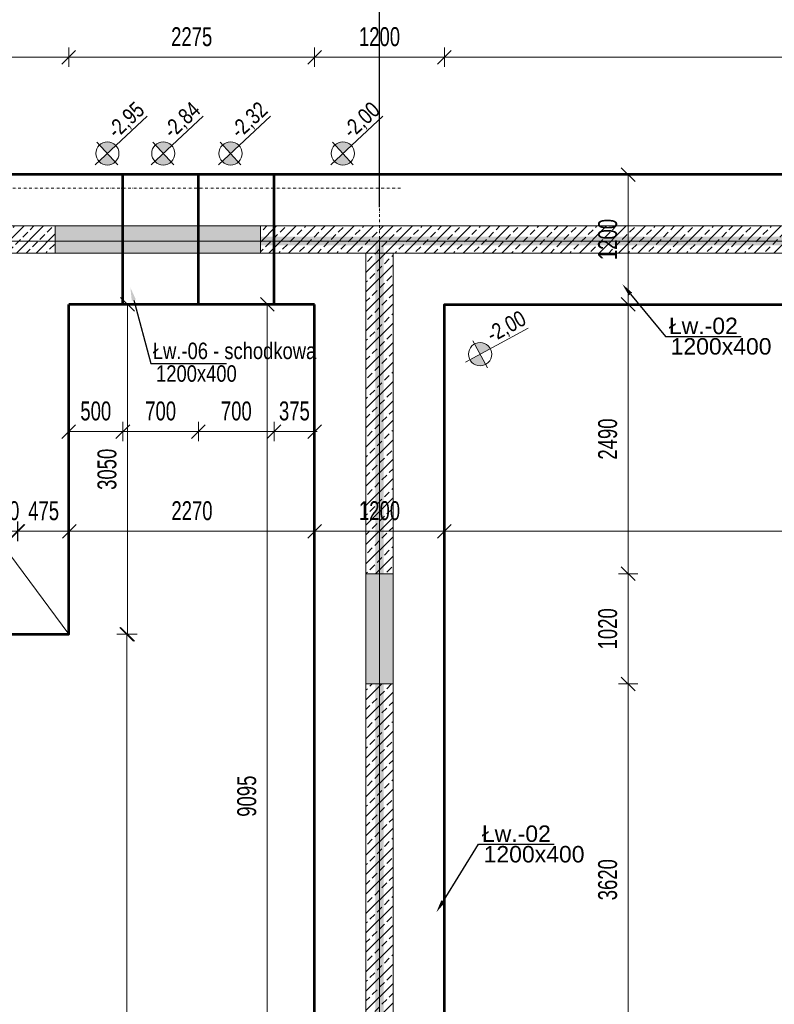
# Model space of a CAD drawing. Header units: millimetres. Extents: x -1893473 to 942156, y -568027 to 942944.
# Tile 92 of 256: x -995 to 5987, y -248290 to -239185. Entities that reach past the tile are written whole.
import ezdxf
from ezdxf import colors
from ezdxf.entities.mleader import LeaderData, LeaderLine
from ezdxf.math import Vec2, Vec3

# ---------------------------------------------------------------- set-up
doc = ezdxf.new("R2010")
doc.units = ezdxf.units.MM
doc.header["$LTSCALE"] = 0.2
doc.linetypes.add('DASHDOT', pattern=[25.4, 12.7, -6.35, 0, -6.35])
for name, color, linetype, lineweight in [('!! 0_Osie', 1, 'DASHDOT', 13), ('_OSIE_WYS', 142, 'Continuous', 9), ('P-Linia1', 3, 'Continuous', 53), ('P-Linia4', 253, 'Continuous', 13), ('P-Opis', 1, 'Continuous', 9), ('P-Opis fundamenty', 193, 'Continuous', 9), ('P-Opis ściany', 6, 'Continuous', 9), ('P-Osie', 1, 'DASHDOT', 18), ('P-Szraf - Ściana żelbetowa', 54, 'Continuous', 0), ('P-Wymiar', 142, 'Continuous', 9), ('P-Ściana żelbetowa', 50, 'Continuous', 30)]:
    doc.layers.add(name, color=color, linetype=linetype, lineweight=lineweight)
doc.layers.add('P-Linia1a', color=7, linetype='Continuous', lineweight=53, true_color=0x008ab8)
doc.styles.add('_Fd Opis', font='arial.ttf')
doc.styles.add('ROMANS', font='arial.ttf', dxfattribs={"width": 0.7})
doc.styles.get("Standard").update_dxf_attribs({"font": 'arial.ttf', "height": 25})
doc.dimstyles.new('A100', dxfattribs={"dimscale": 100, "dimtxt": 1.75, "dimasz": 0.05, "dimexe": 0, "dimexo": 0, "dimgap": 1, "dimtad": 1, "dimdec": 0, "dimrnd": 1, "dimdsep": 46, "dimtxsty": 'ROMANS', "dimblk": '[[[[[[[[', "dimcen": 2, "dimdle": 2, "dimse1": 1, "dimse2": 1, "dimclrd": 256, "dimclrt": 1, "dimadec": 0, "dimazin": 0, "dimtfac": 1, "dimtdec": 0, "dimtix": 1, "dimtmove": 2, "dimatfit": 3, "dimldrblk": '[[[[[[[[', "dimfxl": 1, "dimtvp": 0.6, "dimtolj": 1, "dimlwd": 9, "dimarcsym": 0})
pattern_1 = [(45, (0, -188.09), (-89.80256, 89.80256), []), (45, (89.8, -188.09), (-89.80256, 89.80256), [63.5, -31.75])]

# ---------------------------------------------------------------- blocks, each defined once
blk = doc.blocks.new('BLOK OSI')
at = {"layer": 'P-Osie'}
for points in [[(48625.51, -198090.09), (53810.61, -198090.09)], [(53790.21, -198088.59), (53790.21, -199870.83)], [(52022.72, -198139.09), (55017, -198139.09)]]:
    blk.add_lwpolyline(points, dxfattribs=at)
blk = doc.blocks.new('A$C798F0764')
at = {"layer": 'P-Opis'}
h = blk.add_hatch(color=1, dxfattribs=at)
h.dxf.hatch_style = 1
h.paths.add_polyline_path([(87, -43), (-30, -160, 0.414214), (204, -160)])
h.paths.add_polyline_path([(-30, 74), (87, -43), (204, 74, 0.414214)])
at = {"layer": 'P-Opis', "color": 1}
for p, q in [((-80, -210), (636, 506)), ((-68, 111), (241, -198))]:
    blk.add_line(p, q, dxfattribs=at)
blk.add_circle((87, -43), 165, dxfattribs=at)
blk = doc.blocks.new('[[[[[[[[')
at = {"layer": 'P-Wymiar'}
for p, q in [((-12.7, -12.7), (12.7, 12.7)), ((0, 0), (-4.6, 0)), ((0, 18), (0, -18))]:
    blk.add_line(p, q, dxfattribs=at)
blk = doc.blocks.new('*D4192')
at = {"layer": 'DEFPOINTS', "color": 0, "transparency": 16777216}
for p in [(-7142.8, -198608.1), (19183.4, -198608.1), (7247.2, -255913.1)]:
    blk.add_point(p, dxfattribs=at)
at = {"layer": 'P-Wymiar', "lineweight": 9, "transparency": 16777216}
blk.add_line((19183.4, -255908.1), (19183.4, -198613.1), dxfattribs=at)
at = {"layer": 'P-Wymiar', "lineweight": 9, "transparency": 16777216, "xscale": 5, "yscale": 5, "zscale": 5}
for p, rotation in [((19183.4, -198608.1), 90), ((19183.4, -255913.1), 270)]:
    blk.add_blockref('[[[[[[[[', p, dxfattribs=dict(at, rotation=rotation))
at = {"layer": 'P-Wymiar', "color": 1, "transparency": 16777216, "insert": (18993.9, -227260.6), "char_height": 175, "attachment_point": 5, "rotation": 90, "style": 'ROMANS'}
blk.add_mtext('\\A1;57305', dxfattribs=at)
blk = doc.blocks.new('*D4195')
at = {"layer": 'DEFPOINTS', "color": 0, "transparency": 16777216}
for p in [(-973.8, -235463.1), (18833.4, -235463.1), (6647.2, -241233.1)]:
    blk.add_point(p, dxfattribs=at)
at = {"layer": 'P-Wymiar', "lineweight": 9, "transparency": 16777216}
blk.add_line((18833.4, -241228.1), (18833.4, -235468.1), dxfattribs=at)
at = {"layer": 'P-Wymiar', "lineweight": 9, "transparency": 16777216, "xscale": 5, "yscale": 5, "zscale": 5}
for p, rotation in [((18833.4, -235463.1), 90), ((18833.4, -241233.1), 270)]:
    blk.add_blockref('[[[[[[[[', p, dxfattribs=dict(at, rotation=rotation))
at = {"layer": 'P-Wymiar', "color": 1, "transparency": 16777216, "insert": (18644, -238348.1), "char_height": 175, "attachment_point": 5, "rotation": 90, "style": 'ROMANS'}
blk.add_mtext('\\A1;5770', dxfattribs=at)
blk = doc.blocks.new('*D4213')
at = {"layer": 'DEFPOINTS', "color": 0, "transparency": 16777216}
for p in [(-4642.8, -234998.1), (18483.4, -234998.1), (7247.2, -240618.1)]:
    blk.add_point(p, dxfattribs=at)
at = {"layer": 'P-Wymiar', "lineweight": 9, "transparency": 16777216}
blk.add_line((18483.4, -240613.1), (18483.4, -235003.1), dxfattribs=at)
at = {"layer": 'P-Wymiar', "lineweight": 9, "transparency": 16777216, "xscale": 5, "yscale": 5, "zscale": 5}
for p, rotation in [((18483.4, -234998.1), 90), ((18483.4, -240618.1), 270)]:
    blk.add_blockref('[[[[[[[[', p, dxfattribs=dict(at, rotation=rotation))
at = {"layer": 'P-Wymiar', "color": 1, "transparency": 16777216, "insert": (18294, -237808.1), "char_height": 175, "attachment_point": 5, "rotation": 90, "style": 'ROMANS'}
blk.add_mtext('\\A1;5620', dxfattribs=at)
blk = doc.blocks.new('*D4233')
at = {"layer": 'DEFPOINTS', "color": 0, "transparency": 16777216}
for p in [(1394.2, -245328.1), (4635, -245328.1), (1394.2, -248947.7)]:
    blk.add_point(p, dxfattribs=at)
at = {"layer": 'P-Wymiar', "lineweight": 9, "transparency": 16777216}
blk.add_line((4635, -248942.7), (4635, -245333.1), dxfattribs=at)
at = {"layer": 'P-Wymiar', "lineweight": 9, "transparency": 16777216, "xscale": 5, "yscale": 5, "zscale": 5}
for p, rotation in [((4635, -245328.1), 90), ((4635, -248947.7), 270)]:
    blk.add_blockref('[[[[[[[[', p, dxfattribs=dict(at, rotation=rotation))
at = {"layer": 'P-Wymiar', "color": 1, "transparency": 16777216, "insert": (4445.6, -247137.9), "char_height": 175, "attachment_point": 5, "rotation": 90, "style": 'ROMANS'}
blk.add_mtext('\\A1;3620', dxfattribs=at)
blk = doc.blocks.new('*D4234')
at = {"layer": 'DEFPOINTS', "color": 0, "transparency": 16777216}
for p in [(1394.2, -244308.1), (4635, -244308.1), (1394.2, -245328.1)]:
    blk.add_point(p, dxfattribs=at)
at = {"layer": 'P-Wymiar', "lineweight": 9, "transparency": 16777216}
blk.add_line((4635, -245323.1), (4635, -244313.1), dxfattribs=at)
at = {"layer": 'P-Wymiar', "lineweight": 9, "transparency": 16777216, "xscale": 5, "yscale": 5, "zscale": 5}
for p, rotation in [((4635, -244308.1), 90), ((4635, -245328.1), 270)]:
    blk.add_blockref('[[[[[[[[', p, dxfattribs=dict(at, rotation=rotation))
at = {"layer": 'P-Wymiar', "color": 1, "transparency": 16777216, "insert": (4445.7, -244818.1), "char_height": 175, "attachment_point": 5, "rotation": 90, "style": 'ROMANS'}
blk.add_mtext('\\A1;1020', dxfattribs=at)
blk = doc.blocks.new('*D4235')
at = {"layer": 'DEFPOINTS', "color": 0, "transparency": 16777216}
for p in [(2934.3, -241818.1), (4635, -241818.1), (1394.2, -244308.1)]:
    blk.add_point(p, dxfattribs=at)
at = {"layer": 'P-Wymiar', "lineweight": 9, "transparency": 16777216}
blk.add_line((4635, -244303.1), (4635, -241823.1), dxfattribs=at)
at = {"layer": 'P-Wymiar', "lineweight": 9, "transparency": 16777216, "xscale": 5, "yscale": 5, "zscale": 5}
for p, rotation in [((4635, -241818.1), 90), ((4635, -244308.1), 270)]:
    blk.add_blockref('[[[[[[[[', p, dxfattribs=dict(at, rotation=rotation))
at = {"layer": 'P-Wymiar', "color": 1, "transparency": 16777216, "insert": (4445.7, -243063.1), "char_height": 175, "attachment_point": 5, "rotation": 90, "style": 'ROMANS'}
blk.add_mtext('\\A1;2490', dxfattribs=at)
blk = doc.blocks.new('*D4263')
at = {"layer": 'DEFPOINTS', "color": 0, "transparency": 16777216}
for p in [(-535.6, -243739.9), (1734.3, -243739.9), (-535.6, -243916.1)]:
    blk.add_point(p, dxfattribs=at)
at = {"layer": 'P-Wymiar', "lineweight": 9, "transparency": 16777216}
blk.add_line((1729.3, -243916.1), (-530.6, -243916.1), dxfattribs=at)
at = {"layer": 'P-Wymiar', "lineweight": 9, "transparency": 16777216, "xscale": 5, "yscale": 5, "zscale": 5, "rotation": 180}
blk.add_blockref('[[[[[[[[', (-535.6, -243916.1), dxfattribs=at)
at = {"layer": 'P-Wymiar', "lineweight": 9, "transparency": 16777216, "xscale": 5, "yscale": 5, "zscale": 5}
blk.add_blockref('[[[[[[[[', (1734.3, -243916.1), dxfattribs=at)
at = {"layer": 'P-Wymiar', "color": 1, "transparency": 16777216, "insert": (599.4, -243726.8), "char_height": 175, "attachment_point": 5, "style": 'ROMANS'}
blk.add_mtext('\\A1;2270', dxfattribs=at)
blk = doc.blocks.new('*D4264')
at = {"layer": 'DEFPOINTS', "color": 0, "transparency": 16777216}
for p in [(-535.6, -243739.9), (-1010.6, -243916.1), (-1010.6, -243916.1)]:
    blk.add_point(p, dxfattribs=at)
at = {"layer": 'P-Wymiar', "lineweight": 9, "transparency": 16777216}
for p, q in [((-1015.6, -243916.1), (-1020.6, -243916.1)), ((-535.6, -243916.1), (-1010.6, -243916.1)), ((-530.6, -243916.1), (-525.6, -243916.1))]:
    blk.add_line(p, q, dxfattribs=at)
at = {"layer": 'P-Wymiar', "lineweight": 9, "transparency": 16777216, "xscale": 5, "yscale": 5, "zscale": 5}
blk.add_blockref('[[[[[[[[', (-1010.6, -243916.1), dxfattribs=at)
at = {"layer": 'P-Wymiar', "lineweight": 9, "transparency": 16777216, "xscale": 5, "yscale": 5, "zscale": 5, "rotation": 180}
blk.add_blockref('[[[[[[[[', (-535.6, -243916.1), dxfattribs=at)
at = {"layer": 'P-Wymiar', "color": 1, "transparency": 16777216, "insert": (-773.1, -243727.1), "char_height": 175, "attachment_point": 5, "style": 'ROMANS'}
blk.add_mtext('\\A1;475', dxfattribs=at)
blk = doc.blocks.new('*D4300')
at = {"layer": 'DEFPOINTS', "color": 0, "transparency": 16777216}
for p in [(-1265.6, -243916.1), (-1015.6, -243916.1), (-1015.6, -243916.1)]:
    blk.add_point(p, dxfattribs=at)
at = {"layer": 'P-Wymiar', "lineweight": 9, "transparency": 16777216}
for p, q in [((-1270.6, -243916.1), (-1275.6, -243916.1)), ((-1265.6, -243916.1), (-1015.6, -243916.1)), ((-1010.6, -243916.1), (-1005.6, -243916.1))]:
    blk.add_line(p, q, dxfattribs=at)
at = {"layer": 'P-Wymiar', "lineweight": 9, "transparency": 16777216, "xscale": 5, "yscale": 5, "zscale": 5}
blk.add_blockref('[[[[[[[[', (-1265.6, -243916.1), dxfattribs=at)
at = {"layer": 'P-Wymiar', "lineweight": 9, "transparency": 16777216, "xscale": 5, "yscale": 5, "zscale": 5, "rotation": 180}
blk.add_blockref('[[[[[[[[', (-1015.6, -243916.1), dxfattribs=at)
at = {"layer": 'P-Wymiar', "color": 1, "transparency": 16777216, "insert": (-1140.6, -243726.8), "char_height": 175, "attachment_point": 5, "style": 'ROMANS'}
blk.add_mtext('\\A1;250', dxfattribs=at)
blk = doc.blocks.new('*D4302')
at = {"layer": 'DEFPOINTS', "color": 0, "transparency": 16777216}
for p in [(3, -241818.1), (617.1, -241818.1), (617.1, -244868.1)]:
    blk.add_point(p, dxfattribs=at)
at = {"layer": 'P-Wymiar', "lineweight": 9, "transparency": 16777216}
blk.add_line((3, -244863.1), (3, -241823.1), dxfattribs=at)
at = {"layer": 'P-Wymiar', "lineweight": 9, "transparency": 16777216, "xscale": 5, "yscale": 5, "zscale": 5}
for p, rotation in [((3, -241818.1), 90), ((3, -244868.1), 270)]:
    blk.add_blockref('[[[[[[[[', p, dxfattribs=dict(at, rotation=rotation))
at = {"layer": 'P-Wymiar', "color": 1, "transparency": 16777216, "insert": (-186.4, -243343.1), "char_height": 175, "attachment_point": 5, "rotation": 90, "style": 'ROMANS'}
blk.add_mtext('\\A1;3050', dxfattribs=at)
blk = doc.blocks.new('*D4303')
at = {"layer": 'DEFPOINTS', "color": 0, "transparency": 16777216}
for p in [(2934.3, -243916.1), (1734.3, -244155.7), (2934.3, -244155.7)]:
    blk.add_point(p, dxfattribs=at)
at = {"layer": 'P-Wymiar', "lineweight": 9, "transparency": 16777216}
blk.add_line((1739.3, -243916.1), (2929.3, -243916.1), dxfattribs=at)
at = {"layer": 'P-Wymiar', "lineweight": 9, "transparency": 16777216, "xscale": 5, "yscale": 5, "zscale": 5, "rotation": 180}
blk.add_blockref('[[[[[[[[', (1734.3, -243916.1), dxfattribs=at)
at = {"layer": 'P-Wymiar', "lineweight": 9, "transparency": 16777216, "xscale": 5, "yscale": 5, "zscale": 5}
blk.add_blockref('[[[[[[[[', (2934.3, -243916.1), dxfattribs=at)
at = {"layer": 'P-Wymiar', "color": 1, "transparency": 16777216, "insert": (2334.3, -243726.8), "char_height": 175, "attachment_point": 5, "style": 'ROMANS'}
blk.add_mtext('\\A1;1200', dxfattribs=at)
blk = doc.blocks.new('*D4304')
at = {"layer": 'DEFPOINTS', "color": 0, "transparency": 16777216}
for p in [(9559.3, -243916.1), (9559.3, -243916.1), (2934.3, -244155.7)]:
    blk.add_point(p, dxfattribs=at)
at = {"layer": 'P-Wymiar', "lineweight": 9, "transparency": 16777216}
blk.add_line((2939.3, -243916.1), (9554.3, -243916.1), dxfattribs=at)
at = {"layer": 'P-Wymiar', "lineweight": 9, "transparency": 16777216, "xscale": 5, "yscale": 5, "zscale": 5, "rotation": 180}
blk.add_blockref('[[[[[[[[', (2934.3, -243916.1), dxfattribs=at)
at = {"layer": 'P-Wymiar', "lineweight": 9, "transparency": 16777216, "xscale": 5, "yscale": 5, "zscale": 5}
blk.add_blockref('[[[[[[[[', (9559.3, -243916.1), dxfattribs=at)
at = {"layer": 'P-Wymiar', "color": 1, "transparency": 16777216, "insert": (6246.8, -243726.8), "char_height": 175, "attachment_point": 5, "style": 'ROMANS'}
blk.add_mtext('\\A1;6625', dxfattribs=at)
blk = doc.blocks.new('*D4400')
at = {"layer": 'DEFPOINTS', "color": 0, "transparency": 16777216}
for p in [(4186.2, -240618.1), (4635, -240618.1), (4186.2, -241818.1)]:
    blk.add_point(p, dxfattribs=at)
at = {"layer": 'P-Wymiar', "lineweight": 9, "transparency": 16777216}
blk.add_line((4635, -241813.1), (4635, -240623.1), dxfattribs=at)
at = {"layer": 'P-Wymiar', "lineweight": 9, "transparency": 16777216, "xscale": 5, "yscale": 5, "zscale": 5}
for p, rotation in [((4635, -240618.1), 90), ((4635, -241818.1), 270)]:
    blk.add_blockref('[[[[[[[[', p, dxfattribs=dict(at, rotation=rotation))
at = {"layer": 'P-Wymiar', "color": 1, "transparency": 16777216, "insert": (4445.7, -241218.1), "char_height": 175, "attachment_point": 5, "rotation": 90, "style": 'ROMANS'}
blk.add_mtext('\\A1;1200', dxfattribs=at)
blk = doc.blocks.new('*D5632')
at = {"layer": 'DEFPOINTS', "color": 0, "transparency": 16777216}
for p in [(1296.2, -241818.1), (1734.3, -241818.1), (1734.3, -250913.1)]:
    blk.add_point(p, dxfattribs=at)
at = {"layer": 'P-Wymiar', "lineweight": 9, "transparency": 16777216}
blk.add_line((1296.2, -250908.1), (1296.2, -241823.1), dxfattribs=at)
at = {"layer": 'P-Wymiar', "lineweight": 9, "transparency": 16777216, "xscale": 5, "yscale": 5, "zscale": 5}
for p, rotation in [((1296.2, -241818.1), 90), ((1296.2, -250913.1), 270)]:
    blk.add_blockref('[[[[[[[[', p, dxfattribs=dict(at, rotation=rotation))
at = {"layer": 'P-Wymiar', "color": 1, "transparency": 16777216, "insert": (1106.8, -246365.6), "char_height": 175, "attachment_point": 5, "rotation": 90, "style": 'ROMANS'}
blk.add_mtext('\\A1;9095', dxfattribs=at)
blk = doc.blocks.new('*D5634')
at = {"layer": 'DEFPOINTS', "color": 0, "transparency": 16777216}
for p in [(2934.3, -239532.7), (2934.3, -241818.1), (9559.3, -241818.1)]:
    blk.add_point(p, dxfattribs=at)
at = {"layer": 'P-Wymiar', "lineweight": 9, "transparency": 16777216}
blk.add_line((9554.3, -239532.7), (2939.3, -239532.7), dxfattribs=at)
at = {"layer": 'P-Wymiar', "lineweight": 9, "transparency": 16777216, "xscale": 5, "yscale": 5, "zscale": 5, "rotation": 180}
blk.add_blockref('[[[[[[[[', (2934.3, -239532.7), dxfattribs=at)
at = {"layer": 'P-Wymiar', "lineweight": 9, "transparency": 16777216, "xscale": 5, "yscale": 5, "zscale": 5}
blk.add_blockref('[[[[[[[[', (9559.3, -239532.7), dxfattribs=at)
at = {"layer": 'P-Wymiar', "color": 1, "transparency": 16777216, "insert": (6246.8, -239343.3), "char_height": 175, "attachment_point": 5, "style": 'ROMANS'}
blk.add_mtext('\\A1;6625', dxfattribs=at)
blk = doc.blocks.new('*D5635')
at = {"layer": 'DEFPOINTS', "color": 0, "transparency": 16777216}
for p in [(1734.3, -239532.7), (1734.3, -241818.1), (2934.3, -241818.1)]:
    blk.add_point(p, dxfattribs=at)
at = {"layer": 'P-Wymiar', "lineweight": 9, "transparency": 16777216}
blk.add_line((2929.3, -239532.7), (1739.3, -239532.7), dxfattribs=at)
at = {"layer": 'P-Wymiar', "lineweight": 9, "transparency": 16777216, "xscale": 5, "yscale": 5, "zscale": 5, "rotation": 180}
blk.add_blockref('[[[[[[[[', (1734.3, -239532.7), dxfattribs=at)
at = {"layer": 'P-Wymiar', "lineweight": 9, "transparency": 16777216, "xscale": 5, "yscale": 5, "zscale": 5}
blk.add_blockref('[[[[[[[[', (2934.3, -239532.7), dxfattribs=at)
at = {"layer": 'P-Wymiar', "color": 1, "transparency": 16777216, "insert": (2334.3, -239343.3), "char_height": 175, "attachment_point": 5, "style": 'ROMANS'}
blk.add_mtext('\\A1;1200', dxfattribs=at)
blk = doc.blocks.new('*D5636')
at = {"layer": 'DEFPOINTS', "color": 0, "transparency": 16777216}
for p in [(-540.6, -239532.7), (-540.6, -241818.1), (1734.3, -241818.1)]:
    blk.add_point(p, dxfattribs=at)
at = {"layer": 'P-Wymiar', "lineweight": 9, "transparency": 16777216}
blk.add_line((1729.3, -239532.7), (-535.6, -239532.7), dxfattribs=at)
at = {"layer": 'P-Wymiar', "lineweight": 9, "transparency": 16777216, "xscale": 5, "yscale": 5, "zscale": 5, "rotation": 180}
blk.add_blockref('[[[[[[[[', (-540.6, -239532.7), dxfattribs=at)
at = {"layer": 'P-Wymiar', "lineweight": 9, "transparency": 16777216, "xscale": 5, "yscale": 5, "zscale": 5}
blk.add_blockref('[[[[[[[[', (1734.3, -239532.7), dxfattribs=at)
at = {"layer": 'P-Wymiar', "color": 1, "transparency": 16777216, "insert": (596.9, -239343.3), "char_height": 175, "attachment_point": 5, "style": 'ROMANS'}
blk.add_mtext('\\A1;2275', dxfattribs=at)
blk = doc.blocks.new('*D5637')
at = {"layer": 'DEFPOINTS', "color": 0, "transparency": 16777216}
for p in [(-3190.7, -239532.7), (-3190.7, -240618.1), (-540.6, -241818.1)]:
    blk.add_point(p, dxfattribs=at)
at = {"layer": 'P-Wymiar', "lineweight": 9, "transparency": 16777216}
blk.add_line((-545.6, -239532.7), (-3185.7, -239532.7), dxfattribs=at)
at = {"layer": 'P-Wymiar', "lineweight": 9, "transparency": 16777216, "xscale": 5, "yscale": 5, "zscale": 5, "rotation": 180}
blk.add_blockref('[[[[[[[[', (-3190.7, -239532.7), dxfattribs=at)
at = {"layer": 'P-Wymiar', "lineweight": 9, "transparency": 16777216, "xscale": 5, "yscale": 5, "zscale": 5}
blk.add_blockref('[[[[[[[[', (-540.6, -239532.7), dxfattribs=at)
at = {"layer": 'P-Wymiar', "color": 1, "transparency": 16777216, "insert": (-1865.6, -239343.3), "char_height": 175, "attachment_point": 5, "style": 'ROMANS'}
blk.add_mtext('\\A1;2650', dxfattribs=at)
blk = doc.blocks.new('*D5638')
at = {"layer": 'DEFPOINTS', "color": 0, "transparency": 16777216}
for p in [(-40.6, -241574.8), (-40.6, -242993.8), (-540.6, -243021.4)]:
    blk.add_point(p, dxfattribs=at)
at = {"layer": 'P-Wymiar', "lineweight": 9, "transparency": 16777216}
blk.add_line((-535.6, -242993.8), (-45.6, -242993.8), dxfattribs=at)
at = {"layer": 'P-Wymiar', "lineweight": 9, "transparency": 16777216, "xscale": 5, "yscale": 5, "zscale": 5, "rotation": 180}
blk.add_blockref('[[[[[[[[', (-540.6, -242993.8), dxfattribs=at)
at = {"layer": 'P-Wymiar', "lineweight": 9, "transparency": 16777216, "xscale": 5, "yscale": 5, "zscale": 5}
blk.add_blockref('[[[[[[[[', (-40.6, -242993.8), dxfattribs=at)
at = {"layer": 'P-Wymiar', "color": 1, "transparency": 16777216, "insert": (-290.6, -242804.5), "char_height": 175, "attachment_point": 5, "style": 'ROMANS'}
blk.add_mtext('\\A1;500', dxfattribs=at)
blk = doc.blocks.new('*D5639')
at = {"layer": 'DEFPOINTS', "color": 0, "transparency": 16777216}
for p in [(659.4, -241430.2), (-40.6, -241574.8), (659.4, -242993.8)]:
    blk.add_point(p, dxfattribs=at)
at = {"layer": 'P-Wymiar', "lineweight": 9, "transparency": 16777216}
blk.add_line((-35.6, -242993.8), (654.4, -242993.8), dxfattribs=at)
at = {"layer": 'P-Wymiar', "lineweight": 9, "transparency": 16777216, "xscale": 5, "yscale": 5, "zscale": 5, "rotation": 180}
blk.add_blockref('[[[[[[[[', (-40.6, -242993.8), dxfattribs=at)
at = {"layer": 'P-Wymiar', "lineweight": 9, "transparency": 16777216, "xscale": 5, "yscale": 5, "zscale": 5}
blk.add_blockref('[[[[[[[[', (659.4, -242993.8), dxfattribs=at)
at = {"layer": 'P-Wymiar', "color": 1, "transparency": 16777216, "insert": (309.4, -242804.5), "char_height": 175, "attachment_point": 5, "style": 'ROMANS'}
blk.add_mtext('\\A1;700', dxfattribs=at)
blk = doc.blocks.new('*D5640')
at = {"layer": 'DEFPOINTS', "color": 0, "transparency": 16777216}
for p in [(659.4, -241430.2), (1359.4, -241540.4), (1359.4, -242993.8)]:
    blk.add_point(p, dxfattribs=at)
at = {"layer": 'P-Wymiar', "lineweight": 9, "transparency": 16777216}
blk.add_line((664.4, -242993.8), (1354.4, -242993.8), dxfattribs=at)
at = {"layer": 'P-Wymiar', "lineweight": 9, "transparency": 16777216, "xscale": 5, "yscale": 5, "zscale": 5, "rotation": 180}
blk.add_blockref('[[[[[[[[', (659.4, -242993.8), dxfattribs=at)
at = {"layer": 'P-Wymiar', "lineweight": 9, "transparency": 16777216, "xscale": 5, "yscale": 5, "zscale": 5}
blk.add_blockref('[[[[[[[[', (1359.4, -242993.8), dxfattribs=at)
at = {"layer": 'P-Wymiar', "color": 1, "transparency": 16777216, "insert": (1009.4, -242804.5), "char_height": 175, "attachment_point": 5, "style": 'ROMANS'}
blk.add_mtext('\\A1;700', dxfattribs=at)
blk = doc.blocks.new('*D5641')
at = {"layer": 'DEFPOINTS', "color": 0, "transparency": 16777216}
for p in [(1359.4, -241540.4), (1734.3, -241818.1), (1734.3, -242993.8)]:
    blk.add_point(p, dxfattribs=at)
at = {"layer": 'P-Wymiar', "lineweight": 9, "transparency": 16777216}
for p, q in [((1354.4, -242993.8), (1349.4, -242993.8)), ((1359.4, -242993.8), (1734.3, -242993.8)), ((1739.3, -242993.8), (1744.3, -242993.8))]:
    blk.add_line(p, q, dxfattribs=at)
at = {"layer": 'P-Wymiar', "lineweight": 9, "transparency": 16777216, "xscale": 5, "yscale": 5, "zscale": 5}
blk.add_blockref('[[[[[[[[', (1359.4, -242993.8), dxfattribs=at)
at = {"layer": 'P-Wymiar', "lineweight": 9, "transparency": 16777216, "xscale": 5, "yscale": 5, "zscale": 5, "rotation": 180}
blk.add_blockref('[[[[[[[[', (1734.3, -242993.8), dxfattribs=at)
at = {"layer": 'P-Wymiar', "color": 1, "transparency": 16777216, "insert": (1546.9, -242804.4), "char_height": 175, "attachment_point": 5, "style": 'ROMANS'}
blk.add_mtext('\\A1;375', dxfattribs=at)
blk = doc.blocks.new('*D5691')
at = {"layer": 'DEFPOINTS', "color": 0, "transparency": 16777216}
for p in [(-3165.7, -244868.1), (-3165.7, -254713.1), (-4.5, -254713.1)]:
    blk.add_point(p, dxfattribs=at)
at = {"layer": 'P-Wymiar', "lineweight": 9, "transparency": 16777216}
blk.add_line((-4.5, -244873.1), (-4.5, -254708.1), dxfattribs=at)
at = {"layer": 'P-Wymiar', "lineweight": 9, "transparency": 16777216, "xscale": 5, "yscale": 5, "zscale": 5}
for p, rotation in [((-4.5, -244868.1), 90), ((-4.5, -254713.1), 270)]:
    blk.add_blockref('[[[[[[[[', p, dxfattribs=dict(at, rotation=rotation))
at = {"layer": 'P-Wymiar', "color": 1, "transparency": 16777216, "insert": (-193.8, -249790.6), "char_height": 175, "attachment_point": 5, "rotation": 90, "style": 'ROMANS'}
blk.add_mtext('\\A1;9845', dxfattribs=at)

msp = doc.modelspace()

# ---------------------------------------------------------------- hatches: boundary and pattern name
at = {"layer": 'P-Opis ściany', "lineweight": 0, "true_color": 0xd100d1}
h = msp.add_hatch(dxfattribs=at)
h.set_pattern_fill('ANSI33', color=212, scale=20)
h.set_pattern_definition([(45, (0, -210), (-89.80256, 89.80256), []), (45, (89.8, -210), (-89.80256, 89.80256), [63.5, -31.75])])
h.paths.add_polyline_path([(10034.3107, -244108.05188), (10284.3107, -244108.05188), (10284.34661, -245208.05188), (10034.34661, -245208.05188)])
h.paths.add_polyline_path([(2209.34661, -244308.09366), (2459.34602, -244308.09366), (2459.34602, -245328.09366), (2209.34661, -245328.09366)])
h.paths.add_polyline_path([(2459.34602, -249932.42057), (2209.32739, -249932.42057), (2209.32739, -250952.42057), (2459.34602, -250952.42057)])
h.paths.add_polyline_path([(2459.34602, -252082.42057), (2209.34602, -252082.42057), (2209.34602, -253102.4406), (2459.34602, -253102.4406)])
h.paths.add_polyline_path([(-7265.65339, -249309.58322), (-7015.65339, -249309.58322), (-7015.63161, -254319.58321), (-7265.63161, -254319.58321)])
h.paths.add_polyline_path([(-9465.63161, -255188.09232), (-7265.63161, -255188.09232), (-7265.63161, -255438.07774), (-9465.63161, -255438.09232)])
h.paths.add_polyline_path([(-7265.63035, -246328.88966), (-7015.63035, -246328.88966), (-7015.63035, -248228.88966), (-7265.63035, -248228.88966)])
h.paths.add_polyline_path([(-7265.63035, -244450.09376), (-7015.63035, -244450.09376), (-7015.63035, -245610.09376), (-7265.63035, -245610.09376)])
h.paths.add_polyline_path([(-7015.63035, -242328.10262), (-7265.63035, -242328.10262), (-7265.63035, -243648.10566), (-7015.63035, -243648.10566)])
h.paths.add_polyline_path([(-9770.65339, -245360.56889), (-9520.65339, -245360.56889), (-9520.65339, -246388.12294), (-9770.65339, -246388.12294)])
h.paths.add_polyline_path([(-9770.65339, -246838.12294), (-9520.65339, -246838.12294), (-9520.65339, -248738.11765), (-9770.65339, -248738.11765)])
h.paths.add_polyline_path([(-14362.70407, -246838.20058), (-13342.70324, -246838.20058), (-13342.70324, -246588.20058), (-14362.70407, -246588.20058)])
h.paths.add_polyline_path([(-15465.61701, -241553.09787), (-15215.61701, -241553.09787), (-15215.61701, -243028.19543), (-15465.61701, -243028.19543)])
h.paths.add_polyline_path([(-7015.63035, -241093.09366), (-5450.65339, -241093.09366), (-5450.65339, -241343.09366), (-7015.63035, -241343.09366)])
h.paths.add_polyline_path([(-9220.65339, -241093.09366), (-7265.63035, -241093.09366), (-7265.63035, -241343.09366), (-9220.65339, -241343.09366)])
h.paths.add_polyline_path([(-666.86409, -241093.09366), (1233.13591, -241093.09366), (1233.13591, -241343.09366), (-666.86409, -241343.09366)])
at = {"layer": 'P-Szraf - Ściana żelbetowa', "transparency": 33554559}
h = msp.add_hatch(dxfattribs=at)
h.set_pattern_fill('ANSI33', color=256, scale=20)
h.set_pattern_definition(pattern_1)
h.paths.add_polyline_path([(-3190.65339, -241093.09366), (-2940.65339, -241343.09366), (-666.86409, -241343.09366), (-666.86409, -241093.09366)])
h = msp.add_hatch(dxfattribs=at)
h.set_pattern_fill('ANSI33', color=256, scale=20)
h.set_pattern_definition(pattern_1)
h.paths.add_polyline_path([(10284.31041, -241093.09366), (1233.13591, -241093.09366), (1233.13591, -241343.09366), (10034.31041, -241343.09366), (10034.3107, -244108.05188), (10284.3107, -244108.05188)])
h = msp.add_hatch(dxfattribs=at)
h.set_pattern_fill('ANSI33', color=256, scale=20)
h.set_pattern_definition(pattern_1)
h.paths.add_polyline_path([(2459.34661, -241343.09366), (2209.34661, -241343.09366), (2209.34661, -244308.09366), (2459.34661, -244308.09366)])
h = msp.add_hatch(dxfattribs=at)
h.set_pattern_fill('ANSI33', color=256, scale=20)
h.set_pattern_definition(pattern_1)
h.paths.add_polyline_path([(2459.34661, -245328.09366), (2209.34661, -245328.09366), (2209.34661, -249932.42057), (2459.34661, -249932.42057)], flags=17)

# ---------------------------------------------------------------- linework, layer by layer
at = {"layer": '_OSIE_WYS', "color": 65}
for points in [[(-3069.93795, -241233.09366), (-1136.76033, -241233.09366), (2334.34661, -241233.09366), (10159.34661, -241233.09366)], [(2334.34661, -241233.09366), (2334.34661, -255313.09366)]]:
    msp.add_lwpolyline(points, dxfattribs=at)
at = {"layer": 'DEFPOINTS', "color": 4, "const_width": 80}
for points in [[(10159.34661, -250213.09232), (10159.34661, -241233.09366), (-540.93778, -241233.09366)], [(2334.34661, -241233.09366), (2334.34661, -251613.09232)]]:
    msp.add_lwpolyline(points, dxfattribs=at)
at = {"layer": 'P-Linia1'}
for points in [[(-13965.61701, -255913.09232), (10759.31041, -255913.09232), (10759.31041, -240618.09366), (-3190.65339, -240618.09366)], [(-4375.6073, -244868.09366), (-540.6073, -244868.09366), (-540.6073, -241818.09366)], [(1734.34661, -241818.09366), (-540.6073, -241818.09366)], [(1734.34661, -254713.09232), (1734.34661, -241818.09366)], [(2934.34661, -254713.09232), (2934.34661, -241818.09366), (9559.31041, -241818.09366), (9559.31041, -254713.09232), (2934.34661, -254713.09232)]]:
    msp.add_lwpolyline(points, dxfattribs=at)
at = {"layer": 'P-Linia1a'}
for points in [[(-40.6073, -241818.09366), (-40.6073, -240618.09366)], [(659.3927, -241818.09366), (659.3927, -240618.09366)], [(1359.3927, -241818.09366), (1359.3927, -240618.09366)]]:
    msp.add_lwpolyline(points, dxfattribs=at)
at = {"layer": 'P-Linia4', "color": 6, "lineweight": 30}
msp.add_lwpolyline([(2334.34661, -240917.95553), (2334.34661, -229538.47608)], dxfattribs=at)
at = {"layer": 'P-Opis'}
msp.add_lwpolyline([(-15265.61701, -247948.09366), (-13465.61701, -243093.09366), (-10489.78438, -241543.09366), (-7740.63035, -243093.09366), (-3190.65339, -241293.09366), (-540.6073, -244868.09366)], dxfattribs=at)
at = {"layer": 'P-Opis ściany', "color": 212, "lineweight": 13, "true_color": 0xd100d1}
for points in [[(-666.86409, -241093.09366), (1233.13591, -241093.09366), (1233.13591, -241343.09366), (-666.86409, -241343.09366)], [(2209.34661, -244308.09366), (2459.34602, -244308.09366), (2459.34602, -245328.09366), (2209.34661, -245328.09366)]]:
    msp.add_lwpolyline(points, close=True, dxfattribs=at)
at = {"layer": 'P-Ściana żelbetowa', "lineweight": 20}
for points in [[(-3190.65339, -241093.09366), (10284.31041, -241093.09366), (10284.31041, -255438.09232), (-15265.61701, -255438.09232)], [(-2940.65339, -241343.09366), (-2940.65339, -241343.09366), (10034.31041, -241343.09366), (10034.31041, -255188.09232), (-14915.61701, -255188.09232)], [(2209.34661, -241343.09366), (2209.34661, -255188.09232)], [(2459.34661, -241343.09366), (2459.34661, -255188.09232)]]:
    msp.add_lwpolyline(points, dxfattribs=at)

# ---------------------------------------------------------------- block references
at = {"layer": '!! 0_Osie', "xscale": 10, "yscale": 10, "zscale": 10}
msp.add_blockref('BLOK OSI', (-535567.76763, 1740157.78937), dxfattribs=at)
at = {"layer": 'P-Opis fundamenty', "color": 1, "xscale": 0.65, "yscale": 0.65, "zscale": 0.65}
for p, rotation in [((-239.0282, -240392.20409), 358.0101136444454), ((278.54919, -240392.20409), 358.0101136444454), ((900.53555, -240392.20409), 358.0101136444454), ((1939.73953, -240392.20409), 358.0101136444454), ((3218.79542, -242235.74519), 343.5684437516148)]:
    msp.add_blockref('A$C798F0764', p, dxfattribs=dict(at, rotation=rotation))

# ---------------------------------------------------------------- texts
at = {"layer": 'P-Opis fundamenty', "char_height": 146.25, "attachment_point": 4, "style": '_Fd Opis'}
for s, insert, rotation in [('{\\W0.8;-2,95}', (-141.24782, -240248.39798), 43.010113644), ('{\\W0.8;-2,84}', (376.32957, -240248.39798), 43.010113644), ('{\\W0.8;-2,32}', (998.31594, -240248.39798), 43.010113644), ('{\\W0.8;-2,00}', (2037.51991, -240248.39798), 43.010113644), ('{\\W0.8;-2,00}', (3349.35057, -242120.86892), 28.568443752)]:
    msp.add_mtext(s, dxfattribs=dict(at, insert=insert, rotation=rotation))
at = {"layer": 'P-Opis fundamenty', "char_height": 152.1, "style": '_Fd Opis'}
for s, insert, attachment_point in [('Łw.-02', (5649.76876, -242017.63632), 6), ('{\\W0.8;Łw.-06 - schodkowa}', (1748.95286, -242248.78159), 6), ('1200x400', (5027.85831, -242207.10948), 4), ('{\\W0.8;1200x400}', (267.04241, -242458.25475), 4), ('Łw.-02', (3919.64895, -246713.61109), 6), ('1200x400', (3297.73849, -246903.08425), 4)]:
    msp.add_mtext(s, dxfattribs=dict(at, insert=insert, attachment_point=attachment_point))

# ---------------------------------------------------------------- dimensions: what is measured, and where the dimension line sits
at = {"layer": 'P-Wymiar'}
dim = msp.add_linear_dim(base=(19183.35254, -198608.09366), p1=(7247.19355, -255913.09232), p2=(-7142.77025, -198608.09366), angle=90, dimstyle='A100', override={"dimtmove": 0}, dxfattribs=at)
dim.commit()
dim.dimension.update_dxf_attribs({"geometry": '*D4192', "text_midpoint": (18993.94258, -227260.59299)})
for base, p1, p2, picture, middle in [((18483.35254, -234998.09366), (7247.19355, -240618.09366), (-4642.77025, -234998.09366), '*D4213', (18294.00227, -237808.09366)), ((18833.35254, -235463.09366), (6647.22975, -241233.09366), (-973.78622, -235463.09366), '*D4195', (18644.00227, -238348.09366)), ((4635.04584, -240618.09366), (4186.18444, -241818.09366), (4186.18444, -240618.09366), '*D4400', (4445.69557, -241218.09366)), ((2.99966, -241818.09366), (617.14983, -244868.09366), (617.14983, -241818.09366), '*D4302', (-186.41029, -243343.09366)), ((1296.16645, -241818.09366), (1734.34661, -250913.09232), (1734.34661, -241818.09366), '*D5632', (1106.81618, -246365.59299)), ((4635.04584, -241818.09366), (1394.15336, -244308.09366), (2934.34661, -241818.09366), '*D4235', (4445.69557, -243063.09366)), ((4635.04584, -244308.09366), (1394.15336, -245328.09366), (1394.15336, -244308.09366), '*D4234', (4445.69557, -244818.09366)), ((-4.46731, -254713.09232), (-3165.73221, -244868.09366), (-3165.73221, -254713.09232), '*D5691', (-193.81759, -249790.59299)), ((4635.04584, -245328.09366), (1394.15277, -248947.71937), (1394.15336, -245328.09366), '*D4233', (4445.63588, -247137.90652))]:
    dim = msp.add_linear_dim(base=base, p1=p1, p2=p2, angle=90, dimstyle='A100', dxfattribs=at)
    dim.commit()
    dim.dimension.update_dxf_attribs({"geometry": picture, "text_midpoint": middle})
for base, p1, p2, picture, middle in [((-3190.65339, -239532.69622), (-540.6073, -241818.09366), (-3190.65339, -240618.09366), '*D5637', (-1865.63035, -239343.34595)), ((-540.6073, -239532.69622), (1734.34661, -241818.09366), (-540.6073, -241818.09366), '*D5636', (596.86965, -239343.34595)), ((1734.34661, -239532.69622), (2934.34661, -241818.09366), (1734.34661, -241818.09366), '*D5635', (2334.34661, -239343.34595)), ((2934.34661, -239532.69622), (9559.31041, -241818.09366), (2934.34661, -241818.09366), '*D5634', (6246.82851, -239343.34595)), ((659.3927, -242993.81744), (-40.6073, -241574.83446), (659.3927, -241430.18088), '*D5639', (309.3927, -242804.46717)), ((1359.3927, -242993.81744), (659.3927, -241430.18088), (1359.3927, -241540.39317), '*D5640', (1009.3927, -242804.46717)), ((1734.34661, -242993.81744), (1359.3927, -241540.39317), (1734.34661, -241818.09366), '*D5641', (1546.86965, -242804.40748)), ((-40.6073, -242993.81744), (-540.6073, -243021.37034), (-40.6073, -241574.83446), '*D5638', (-290.6073, -242804.46717)), ((-1015.6073, -243916.13541), (-1265.6073, -243916.13541), (-1015.6073, -243916.13541), '*D4300', (-1140.6073, -243726.78513)), ((-1010.6073, -243916.13541), (-535.6073, -243739.88604), (-1010.6073, -243916.13541), '*D4264', (-773.1073, -243727.14325)), ((-535.6073, -243916.13541), (1734.34661, -243739.88604), (-535.6073, -243739.88604), '*D4263', (599.36965, -243726.78513)), ((2934.34661, -243916.13541), (1734.34661, -244155.66761), (2934.34661, -244155.66761), '*D4303', (2334.34661, -243726.78513)), ((9559.31041, -243916.13541), (2934.34661, -244155.66761), (9559.31041, -243916.13541), '*D4304', (6246.82851, -243726.78513))]:
    dim = msp.add_linear_dim(base=base, p1=p1, p2=p2, dimstyle='A100', dxfattribs=at)
    dim.commit()
    dim.dimension.update_dxf_attribs({"geometry": picture, "text_midpoint": middle})

# ---------------------------------------------------------------- leaders
at = {"layer": 'P-Opis fundamenty'}
ml = msp.add_multileader_mtext('Standard', dxfattribs=at)
ml.set_content('         ', color=256)
ml.set_leader_properties()
ml.build(insert=Vec2(0, 0))
ml.multileader.update_dxf_attribs({"arrow_head_size": 120})
ctx = ml.context
ctx.base_point, ctx.arrow_head_size, ctx.plane_origin = Vec3(5680.8159, -242114.02523), 120, Vec3(5795.17596, -244285.53408)
notes = []
notes.append((ctx, [(1, (1, 1, 0), (4980.11982, -242114.02523), (1, 0), 700.69608, [(0, [(4580, -241630)], 0, [])])]))
ctx.mtext.insert, ctx.mtext.flow_direction = Vec3(5682.8159, -242112.02523), 5
ml = msp.add_multileader_mtext('Standard', dxfattribs=at)
ml.set_content('         ', color=256)
ml.set_leader_properties()
ml.build(insert=Vec2(0, 0))
ml.multileader.update_dxf_attribs({"arrow_head_size": 120})
ctx = ml.context
ctx.base_point, ctx.arrow_head_size, ctx.plane_origin = Vec3(920, -242365.1705), 120, Vec3(1034.36006, -244536.67935)
notes.append((ctx, [(1, (1, 1, 0), (219.30392, -242365.1705), (1, 0), 700.69608, [(1, [(30, -241663.26415)], 0, [])])]))
ctx.mtext.insert, ctx.mtext.flow_direction = Vec3(922, -242363.1705), 5
ml = msp.add_multileader_mtext('Standard', dxfattribs=at)
ml.set_content('         ', color=256)
ml.set_leader_properties()
ml.build(insert=Vec2(0, 0))
ml.multileader.update_dxf_attribs({"arrow_head_size": 120})
ctx = ml.context
ctx.base_point, ctx.arrow_head_size, ctx.plane_origin = Vec3(3950.69608, -246810), 120, Vec3(4065.05614, -248981.50885)
notes.append((ctx, [(1, (1, 1, 0), (3250, -246810), (1, 0), 700.69608, [(0, [(2860, -247440)], 0, [])])]))
ctx.mtext.insert, ctx.mtext.flow_direction = Vec3(3952.69608, -246808), 5
for ctx, leaders in notes:
    for number, flags, end, landing, length, lines in leaders:
        leader = LeaderData()
        leader.index, (leader.has_last_leader_line, leader.has_dogleg_vector, leader.attachment_direction) = number, flags
        leader.last_leader_point, leader.dogleg_vector, leader.dogleg_length = Vec3(end), Vec3(landing), length
        for number, points, colour, breaks in lines:
            line = LeaderLine()
            line.index, line.vertices, line.color, line.breaks = number, Vec3.list(points), colors.encode_raw_color(colour), breaks
            leader.lines.append(line)
        ctx.leaders.append(leader)

doc.saveas('drawing.dxf')
